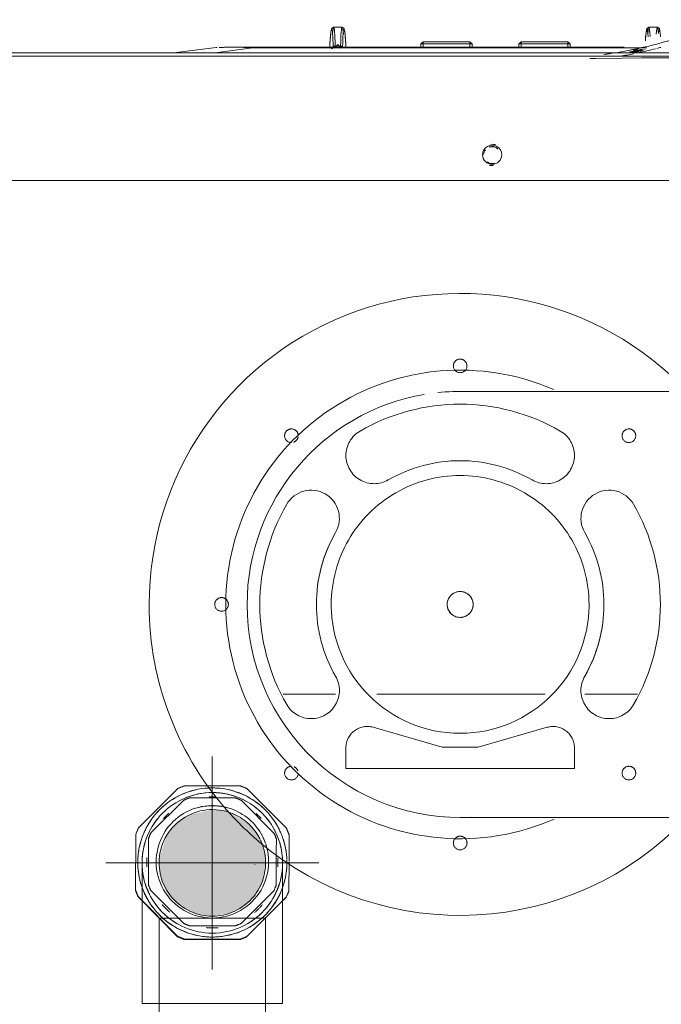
# Model space of a CAD drawing. Header units: millimetres. Extents: x -121 to 87583, y 4737 to 43333.
# Tile 53 of 61: x 49592 to 49742, y 35885 to 36116. Entities that reach past the tile are written whole.
import ezdxf

# ---------------------------------------------------------------- set-up
doc = ezdxf.new("R2010")
doc.units = ezdxf.units.MM
doc.linetypes.add('ADSK_Осевая', pattern=[700, 500, -100, 0, -100])
doc.linetypes.add('ADSK_Скрыто', pattern=[300, 150, -150])
for name, color, linetype, lineweight in [('A-DETL-____-HDLN', 90, 'ADSK_Скрыто', 9), ('G-XREF-____-OTLN', 8, 'Continuous', 9), ('M-EQPM-____-OTLN', 50, 'Continuous', 20), ('P-PIPE-____-CNTR', 3, 'ADSK_Осевая', 20), ('P-PIPE-____-OTLN', 3, 'Continuous', 20)]:
    doc.layers.add(name, color=color, linetype=linetype, lineweight=lineweight)

# ---------------------------------------------------------------- blocks, each defined once
blk = doc.blocks.new('City Class FR - City Class F_iam-V51-В_Этаж 01_Водопровод')
at = {"layer": 'A-DETL-____-HDLN'}
for p, q in [((16.49, -107.65), (-37.14, -107.77)), ((-37.14, -107.77), (-37.13, -112.62)), ((16.5, -112.5), (16.49, -107.65)), ((-30.74, -117.41), (-14.53, -112.72)), ((-14.53, -112.72), (-6.11, -112.7)), ((-6.11, -112.7), (10.13, -117.32)), ((-39.52, -125.18), (-51.87, -125.21)), ((9.24, -125.08), (-30.22, -125.16)), ((31.29, -125.03), (18.94, -125.06)), ((-43.96, -144.65), (-43.96, -144.66)), ((23.47, -147.74), (23.47, -147.74)), ((47.19, -276.83), (47.21, -276.83)), ((47.3, -276.82), (47.3, -276.75))]:
    blk.add_line(p, q, dxfattribs=at)
at = {"layer": 'A-DETL-____-HDLN', "flags": 128}
for points in [[(18.72, -277.46), (18.72, -277.46), (18.73, -277.46), (18.73, -277.46), (18.73, -277.46), (18.74, -277.46), (18.74, -277.46)], [(18.78, -277.46), (18.77, -277.46), (18.77, -277.46), (18.76, -277.46), (18.76, -277.46), (18.76, -277.46), (18.76, -277.46)], [(-56.73, -281.32), (-56.76, -281.23), (-56.78, -281.13), (-56.81, -281.02)], [(-53.75, -281.31), (-53.72, -281.22), (-53.7, -281.12), (-53.68, -281.01)], [(17.27, -281.16), (17.24, -281.07), (17.22, -280.97), (17.19, -280.86)], [(20.25, -281.15), (20.28, -281.06), (20.3, -280.96), (20.32, -280.85)]]:
    blk.add_lwpolyline(points, dxfattribs=at)
at = {"layer": 'A-DETL-____-HDLN'}
for centre, major_axis, start_param, end_param in [((-10.37, -90.2), (-1.6, 0.07), 3.189473, 6.331065), ((-10.37, -90.2), (-1.6, 0.07), 0.04788, 3.189473), ((-49.93, -106.69), (-1.6, 0.07), 3.189473, 6.331065), ((29.27, -106.52), (-1.6, 0.07), 3.189473, 6.331065), ((-49.93, -106.69), (-1.6, 0.07), 0.04788, 3.189473), ((29.27, -106.52), (-1.6, 0.07), 0.402025, 1.264023), ((29.27, -106.52), (-1.6, 0.07), 1.618676, 3.189473), ((-32.13, -112.6), (-4.99, 0.23), 0.04788, 1.897929), ((11.5, -112.51), (-4.99, 0.23), 1.339424, 3.189473), ((-10.24, -146.2), (-30.22, 1.38), 3.189473, 6.331065), ((-45.25, -126.09), (-6.62, 0.3), 2.665874, 5.807467), ((24.68, -125.94), (-6.62, 0.3), 3.713071, 6.854664), ((-10.24, -146.2), (-46.95, 2.15), 5.807467, 6.854664), ((-10.24, -146.2), (-46.95, 2.15), 2.665874, 3.713071), ((-10.24, -146.2), (-33.71, 1.54), 5.807467, 6.854664), ((-10.24, -146.2), (-33.71, 1.54), 5.807595, 6.331065), ((-10.24, -146.2), (-33.71, 1.54), 2.665874, 3.713071), ((45.76, -146.08), (-1.6, 0.07), 3.189473, 6.331065), ((-10.24, -146.2), (-30.22, 1.38), 0.04788, 3.189473), ((-10.24, -146.2), (-33.71, 1.54), 2.665874, 3.189473), ((45.76, -146.08), (-1.6, 0.07), 0.04788, 3.189473), ((-45.17, -166.46), (-6.62, 0.3), 0.571479, 3.713071), ((24.77, -166.31), (-6.62, 0.3), 5.807467, 8.949059), ((-30.36, -181.21), (-6.62, 0.3), 4.23667, 7.378263), ((-10.24, -146.2), (-33.71, 1.54), 1.095078, 2.142275), ((10.02, -181.12), (-6.62, 0.3), 2.142275, 5.283868), ((-49.76, -185.88), (-1.6, 0.07), 3.189473, 6.331065), ((29.44, -185.71), (-1.6, 0.07), 5.082906, 6.15997), ((29.44, -185.71), (-1.6, 0.07), 3.189473, 4.760269), ((-49.76, -185.88), (-1.6, 0.07), 0.04788, 3.189473), ((-10.24, -146.2), (-46.95, 2.15), 1.095078, 2.142275), ((29.44, -185.71), (-1.6, 0.07), 0.04788, 3.189473), ((-10.12, -202.2), (-1.6, 0.07), 3.189473, 6.331065), ((-10.12, -202.2), (-1.6, 0.07), 0.04788, 3.189473)]:
    blk.add_ellipse(centre, major_axis=major_axis, ratio=0.999987, start_param=start_param, end_param=end_param, dxfattribs=at)
for points in [[(38.72, -276.89), (38.73, -276.89), (38.73, -276.88), (38.74, -276.87)], [(47.18, -276.82), (47.15, -276.83), (47.12, -276.83), (47.08, -276.83)], [(47.24, -276.82), (47.24, -276.82), (47.23, -276.82), (47.21, -276.83)]]:
    blk.add_open_spline(points, degree=3, dxfattribs=at)
at = {"layer": 'G-XREF-____-OTLN'}
for p, q in [((157.57, -245.35), (-192.63, -246.11)), ((-203.47, -275.34), (-8, -274.91)), ((-8, -274.91), (168.53, -274.53)), ((-203.46, -276.13), (-8, -275.71)), ((-203.46, -276.13), (-8, -275.71)), ((38.72, -276.89), (-48.43, -277.11)), ((-39.23, -277.04), (2.71, -276.95)), ((-35.75, -276.93), (-35.75, -277.82)), ((-35.25, -277.82), (-35.25, -276.93)), ((-24.25, -276.91), (-24.25, -277.79)), ((-23.75, -277.79), (-23.75, -276.91)), ((-12.75, -276.89), (-12.75, -277.77)), ((-12.25, -277.77), (-12.25, -276.89)), ((-8, -275.71), (168.54, -275.33)), ((-8, -275.71), (168.54, -275.33)), ((-1.25, -276.86), (-1.25, -277.74)), ((-0.75, -277.74), (-0.75, -276.86)), ((38.72, -276.89), (39.09, -276.89)), ((38.75, -276.78), (47.56, -275.59)), ((47.19, -276.83), (47.21, -276.83)), ((57.34, -275.57), (47.29, -276.82)), ((47.3, -276.82), (57.33, -275.57)), ((47.3, -276.82), (47.3, -276.75)), ((-35.75, -277.82), (-35.25, -277.82)), ((-35.75, -277.82), (-35.25, -278.32)), ((-35.25, -278.26), (-35.6, -277.9)), ((-24.25, -277.79), (-35.25, -277.82)), ((-35.25, -278.32), (-35.25, -277.82)), ((-35.25, -278.32), (-24.25, -278.29)), ((-24.25, -277.79), (-23.75, -277.79)), ((-24.25, -278.29), (-23.75, -277.79)), ((-24.25, -277.79), (-24.25, -278.29)), ((-23.89, -277.88), (-24.25, -278.23)), ((-12.75, -277.77), (-12.25, -277.77)), ((-12.75, -277.77), (-12.25, -278.27)), ((-12.25, -278.21), (-12.6, -277.85)), ((-1.25, -277.74), (-12.25, -277.77)), ((-12.25, -278.27), (-12.25, -277.77)), ((-1.25, -278.24), (-12.25, -278.27)), ((-1.25, -277.74), (-0.75, -277.74)), ((-1.25, -278.24), (-0.75, -277.74)), ((-1.25, -277.74), (-1.25, -278.24)), ((-0.89, -277.83), (-1.25, -278.18))]:
    blk.add_line(p, q, dxfattribs=at)
at = {"layer": 'G-XREF-____-OTLN', "flags": 128}
for points in [[(-72.19, -274.69), (-64.49, -274.65), (-57.96, -274.62), (-52.55, -274.58), (-48.02, -274.54), (-41.82, -274.44), (-40.4, -274.39)], [(-53.78, -276.97), (-9.63, -276.88), (38.75, -276.78)], [(-48.43, -277.11), (-9.66, -277.01), (38.72, -276.89)], [(-39.43, -277.04), (-39.37, -277.04), (-39.23, -277.04)], [(2.71, -276.95), (2.85, -276.95), (2.91, -276.94)], [(17.77, -281.62), (17.47, -281.49), (17.36, -281.36), (17.3, -281.25), (17.27, -281.16), (17.24, -281.07), (17.22, -280.97), (17.19, -280.86), (17.17, -280.74), (17.15, -280.61), (17.13, -280.47), (17.11, -280.32), (17.09, -280.16), (17.07, -279.98), (17.05, -279.79), (17.03, -279.59), (17.01, -279.38), (16.99, -279.16), (16.97, -278.93), (16.95, -278.68), (16.93, -278.43), (16.92, -278.17), (16.9, -277.9), (16.88, -277.62), (16.87, -277.33), (16.85, -277.03), (16.85, -276.96)], [(18, -276.72), (18.65, -277.46), (18.7, -277.46), (18.72, -277.46), (18.72, -277.46), (18.73, -277.46), (18.73, -277.46), (18.73, -277.46), (18.74, -277.46), (18.74, -277.46)], [(19.5, -276.71), (18.84, -277.46), (18.8, -277.46), (18.78, -277.46), (18.77, -277.46), (18.77, -277.46), (18.76, -277.46), (18.76, -277.46), (18.76, -277.46), (18.76, -277.46)], [(19.75, -281.62), (20.04, -281.49), (20.16, -281.35), (20.21, -281.25), (20.25, -281.15), (20.28, -281.06), (20.3, -280.96), (20.32, -280.85), (20.34, -280.74), (20.37, -280.61), (20.39, -280.47), (20.41, -280.31), (20.43, -280.15), (20.44, -279.97), (20.46, -279.78), (20.48, -279.58), (20.5, -279.37), (20.52, -279.15), (20.54, -278.92), (20.56, -278.68), (20.57, -278.42), (20.59, -278.16), (20.61, -277.89), (20.62, -277.61), (20.64, -277.32), (20.65, -277.02), (20.66, -276.96)], [(-56.23, -281.78), (-56.53, -281.65), (-56.64, -281.52), (-56.7, -281.41), (-56.73, -281.32), (-56.76, -281.23), (-56.78, -281.13), (-56.81, -281.02), (-56.83, -280.9), (-56.85, -280.77), (-56.87, -280.63), (-56.89, -280.48), (-56.91, -280.32), (-56.93, -280.14), (-56.95, -279.95), (-56.97, -279.75), (-56.99, -279.54)], [(-54.25, -281.78), (-53.96, -281.65), (-53.84, -281.51), (-53.79, -281.41), (-53.75, -281.31), (-53.72, -281.22), (-53.7, -281.12), (-53.68, -281.01), (-53.66, -280.9), (-53.63, -280.77), (-53.61, -280.63), (-53.59, -280.47), (-53.57, -280.31), (-53.56, -280.13), (-53.54, -279.95), (-53.52, -279.75), (-53.5, -279.53), (-53.48, -279.31), (-53.46, -279.08), (-53.44, -278.84), (-53.43, -278.58)], [(-56.23, -281.78), (-55.86, -281.81), (-55.48, -281.83), (-55.1, -281.83), (-54.72, -281.82), (-54.35, -281.79), (-54.25, -281.78)], [(17.77, -281.62), (18.14, -281.65), (18.52, -281.67), (18.9, -281.67), (19.28, -281.65), (19.65, -281.63), (19.75, -281.62)]]:
    blk.add_lwpolyline(points, dxfattribs=at)
at = {"layer": 'G-XREF-____-OTLN'}
for centre, major_axis, ratio, start_param, end_param in [((-17.52, -251.77), (-2.25, 0.1), 0.999987, 3.189473, 6.331065), ((-17.51, -251.66), (-2, 0.09), 0.999987, 4.177243, 5.018943), ((-17.52, -251.72), (-2.5, 0.11), 0.999987, 4.477005, 4.843332), ((-17.52, -251.77), (-2.25, 0.1), 0.999987, 0.04788, 3.189473), ((-17.51, -251.71), (-2, 0.09), 0.999987, 4.142626, 5.037101), ((-17.51, -251.71), (-2, 0.09), 0.999987, 2.52273, 3.141593), ((-17.51, -251.66), (-2, 0.09), 0.999987, 0.864511, 1.970028), ((-17.51, -251.71), (-2, 0.09), 0.999987, 0.899128, 1.95187), ((-17.52, -251.72), (-2.5, 0.11), 0.999987, 1.271607, 1.737534), ((17.35, -276.94), (0.499, 0.026), 0.526838, 3.080388, 3.141593), ((17.14, -272.26), (-0.18, 8.87), 0.051989, 2.126511, 4.14449), ((18.13, -277.01), (-0.5, 0.007), 0.537135, 0.061675, 1.509599), ((17.58, -272.25), (-0.19, 9.37), 0.051989, 3.135501, 4.14449), ((19.37, -277.01), (0.5, 0.009), 0.537128, 4.772998, 6.220923), ((19.89, -272.24), (0.15, 9.37), 0.052485, 2.138704, 3.147693), ((20.33, -272.25), (0.14, 8.88), 0.052485, 2.138704, 4.156683), ((20.16, -276.93), (-0.499, 0.024), 0.526816, 3.141593, 3.20338), ((-54.11, -272.4), (0.15, 9.37), 0.052485, 2.450078, 3.147693), ((-53.67, -272.41), (0.14, 8.88), 0.052485, 2.499231, 3.818154), ((-56.86, -272.42), (-0.18, 8.87), 0.051989, 2.688037, 3.615339), ((-56.42, -272.41), (-0.19, 9.37), 0.051989, 2.576385, 3.135162), ((-56.42, -272.41), (-0.19, 9.37), 0.051989, 3.135501, 3.734914), ((-54.11, -272.4), (0.15, 9.37), 0.052485, 3.148085, 3.729955), ((17.58, -272.25), (-0.19, 9.37), 0.051989, 2.548225, 3.135162), ((19.89, -272.24), (0.15, 9.37), 0.052485, 3.148085, 3.729955)]:
    blk.add_ellipse(centre, major_axis=major_axis, ratio=ratio, start_param=start_param, end_param=end_param, dxfattribs=at)
for points in [[(-50.68, -275.55), (-49.66, -275.35), (-48.64, -275.15), (-47.61, -274.97)], [(-57.06, -277.06), (-56.75, -276.98), (-56.44, -276.89), (-56.13, -276.81)], [(-55.82, -276.73), (-54.48, -276.39), (-53.13, -276.07), (-51.78, -275.78)], [(-50.59, -276.46), (-50.83, -276.51), (-51.07, -276.56), (-51.32, -276.62)], [(-49.57, -276.35), (-50.15, -276.46), (-50.73, -276.58), (-51.31, -276.7)], [(-44, -275.4), (-44.33, -275.45), (-44.65, -275.5), (-44.98, -275.55)], [(17.6, -276.88), (17.62, -276.93), (17.63, -276.98), (17.63, -277.02)], [(18.09, -277.28), (18.1, -277.18), (18.08, -277.08), (18.04, -276.99)], [(19.45, -276.98), (19.42, -277.08), (19.4, -277.18), (19.4, -277.28)], [(19.87, -277.02), (19.86, -276.97), (19.88, -276.88), (19.97, -276.74), (20.11, -276.63), (20.22, -276.58), (20.28, -276.57)], [(38.72, -276.89), (38.73, -276.89), (38.73, -276.88), (38.74, -276.87)], [(42.5, -276.88), (41.42, -276.88), (40.16, -276.89), (38.72, -276.89)], [(46.62, -276.84), (46.41, -276.84), (45.9, -276.85), (45.21, -276.85), (44.82, -276.86)], [(47.18, -276.82), (47.15, -276.83), (47.12, -276.83), (47.08, -276.83)], [(47.24, -276.82), (47.24, -276.82), (47.23, -276.82), (47.21, -276.83)]]:
    blk.add_open_spline(points, degree=3, dxfattribs=at)
for points, knots in [([(-72, -283.59), (-67.05, -281.26), (-57.73, -277.9), (-48.05, -275.99), (-43.7, -275.36)], [0, 0, 0, 0, 0.25, 0.4509828, 0.4509828, 0.4509828, 0.4509828]), ([(-49.56, -275.74), (-50.28, -275.87), (-51.56, -276.12), (-52.84, -276.39), (-53.41, -276.52)], [0.63333895, 0.63333895, 0.63333895, 0.63333895, 0.66666667, 0.69357634, 0.69357634, 0.69357634, 0.69357634]), ([(-49.73, -275.9), (-50.32, -276.01), (-51.36, -276.22), (-52.41, -276.44), (-52.87, -276.54)], [0.63917647, 0.63917647, 0.63917647, 0.63917647, 0.66666667, 0.68828435, 0.68828435, 0.68828435, 0.68828435]), ([(-50.53, -275.84), (-50.98, -275.93), (-51.68, -276.06), (-52.37, -276.2), (-52.61, -276.26)], [-0.35431054, -0.35431054, -0.35431054, -0.35431054, -0.33333333, -0.32179929, -0.32179929, -0.32179929, -0.32179929]), ([(-49.75, -276.02), (-50.3, -276.12), (-51.23, -276.31), (-52.15, -276.5), (-52.53, -276.59)], [0.64100277, 0.64100277, 0.64100277, 0.64100277, 0.66666667, 0.68457718, 0.68457718, 0.68457718, 0.68457718]), ([(-50.69, -276.3), (-50.91, -276.35), (-51.23, -276.41), (-51.54, -276.48), (-51.64, -276.5)], [0.65642177, 0.65642177, 0.65642177, 0.65642177, 0.66666667, 0.67120172, 0.67120172, 0.67120172, 0.67120172]), ([(-50.64, -276.38), (-50.87, -276.43), (-51.2, -276.5), (-51.53, -276.57), (-51.64, -276.59)], [0.65582065, 0.65582065, 0.65582065, 0.65582065, 0.66666667, 0.67150422, 0.67150422, 0.67150422, 0.67150422]), ([(18.07, -276.88), (18.1, -276.94), (18.16, -277.03), (18.29, -277.14), (18.48, -277.25), (18.63, -277.27), (18.75, -277.28)], [0.1875, 0.1875, 0.1875, 0.1875, 0.375, 0.53125, 0.6875, 1, 1, 1, 1]), ([(18.75, -277.28), (18.82, -277.27), (18.94, -277.26), (19.11, -277.2), (19.26, -277.1), (19.33, -277.02), (19.36, -276.98)], [0, 0, 0, 0, 0.1875, 0.375, 0.53125, 0.6875, 0.6875, 0.6875, 0.6875]), ([(44.82, -276.86), (44.44, -276.86), (43.79, -276.86), (42.84, -276.86), (42.08, -276.86), (41.29, -276.86), (40.61, -276.86), (40.05, -276.85), (39.63, -276.84), (39.27, -276.83), (38.98, -276.81), (38.83, -276.8), (38.75, -276.78)], [0.5, 0.5, 0.5, 0.5, 0.625, 0.6875, 0.75, 0.8125, 0.875, 0.90625, 0.9375, 0.96875, 0.984375, 1, 1, 1, 1])]:
    blk.add_open_spline(points, degree=3, knots=knots, dxfattribs=at)
blk = doc.blocks.new('City Class FR - City Class 25 FR-V52-В_Этаж 01_Водопровод')
at = {"layer": 'A-DETL-____-HDLN'}
for p, q in [((-13.29, -146.04), (-13.29, -146.06)), ((-7.2, -146.34), (-7.2, -146.32))]:
    blk.add_line(p, q, dxfattribs=at)
for centre, start_param, end_param in [((-10.24, -146.2), 3.1873, 6.328892), ((-10.24, -146.18), 4.758096, 5.805294), ((-10.24, -146.18), 3.1873, 4.496297), ((-10.24, -146.18), 6.067093, 6.328892), ((-10.24, -146.18), 0.045707, 1.354704), ((-10.24, -146.2), 0.045707, 3.1873), ((-10.24, -146.18), 1.616504, 3.1873)]:
    blk.add_ellipse(centre, major_axis=(-3.04, 0.14), ratio=0.999987, start_param=start_param, end_param=end_param, dxfattribs=at)
blk.add_blockref('City Class FR - City Class F_iam-V51-В_Этаж 01_Водопровод', (0, 0))
blk = doc.blocks.new('daa-oborudovanie-komplektkoaksialnogodymoxoda-sudliniteliami-1 - 60_100-V53-В_Этаж 01_Водопровод')
at = {"layer": 'A-DETL-____-HDLN', "color": 92}
blk.add_arc((0, 0), 73, 222.6161, 229.5045, dxfattribs=at)
at = {"layer": 'M-EQPM-____-OTLN', "color": 94, "flags": 128}
for points in [[(50.31, 50), (46.88, 50), (43.54, 50), (40.28, 50), (37.12, 50), (34.06, 50), (31.11, 50), (28.26, 50), (25.54, 50), (22.93, 50), (20.44, 50), (18.08, 50), (15.85, 50), (13.76, 50), (11.8, 50), (9.99, 50), (8.32, 50), (6.8, 50), (5.42, 50), (4.2, 50), (3.13, 50), (2.21, 50), (1.46, 50), (0.85, 50), (0.41, 50), (0.13, 50), (0.01, 50), (0, 50)], [(0, -50), (0.08, -50), (0.32, -50), (0.72, -50), (1.28, -50), (1.99, -50), (2.87, -50), (3.89, -50), (5.08, -50), (6.41, -50), (7.89, -50), (9.52, -50), (11.3, -50), (13.22, -50), (15.27, -50), (17.47, -50), (19.79, -50), (22.24, -50), (24.82, -50), (27.52, -50), (30.33, -50), (33.25, -50), (36.28, -50), (39.42, -50), (42.65, -50), (45.97, -50), (49.38, -50)]]:
    blk.add_lwpolyline(points, dxfattribs=at)
at = {"layer": 'M-EQPM-____-OTLN', "color": 94}
for radius, start, end in [(73, 43.3605, 180), (55, 66.4461, 180), (50, 99.6828, 180), (50, 88.0259, 95.986), (73, 180, 222.5771), (55, 180, 293.6476), (50, 180, 273.1208), (73, 229.5435, 316.632)]:
    blk.add_arc((0, 0), radius, start, end, dxfattribs=at)
blk = doc.blocks.new('ADSK_Полипропилен_Муфта с накидной гайкой - 25 х 3_4_-V77-В_Этаж 01_Водопровод')
at = {"layer": 'A-DETL-____-HDLN', "color": 140}
for p, q in [((29602.86, 35935.93), (29593.6, 35926.71)), ((29610.48, 35936.57), (29604.43, 35936.58)), ((29617.5, 35936.55), (29610.6, 35936.57)), ((29628.3, 35926.64), (29619.07, 35935.9)), ((29604.2, 35933.19), (29596.51, 35925.54)), ((29612.65, 35933.73), (29605.55, 35933.74)), ((29616.39, 35933.72), (29612.78, 35933.73)), ((29625.39, 35925.47), (29617.74, 35933.16)), ((29592.94, 35925.14), (29592.91, 35912.07)), ((29595.95, 35924.19), (29595.92, 35913.34)), ((29625.94, 35921.09), (29625.95, 35924.12)), ((29628.93, 35918.8), (29628.94, 35925.06)), ((29593.45, 35919.42), (29593.45, 35919.4)), ((29600.94, 35919.14), (29600.94, 35919.09)), ((29625.92, 35913.28), (29625.94, 35920.97)), ((29620.92, 35918.13), (29620.92, 35918.19)), ((29628.41, 35917.73), (29628.41, 35917.74)), ((29628.91, 35911.99), (29628.93, 35918.68)), ((29593.56, 35910.5), (29602.78, 35901.24)), ((29593.56, 35910.43), (29593.56, 35910.5)), ((29602.78, 35901.16), (29593.56, 35910.43)), ((29596.48, 35911.99), (29604.13, 35904.31)), ((29617.68, 35904.28), (29625.36, 35911.93)), ((29619, 35901.2), (29628.26, 35910.42)), ((29628.26, 35910.35), (29627.71, 35909.8)), ((29605.48, 35903.74), (29616.33, 35903.72)), ((29616.32, 35903.67), (29605.48, 35903.69)), ((29602.78, 35901.24), (29602.78, 35901.16)), ((29604.35, 35900.58), (29617.43, 35900.55)), ((29604.35, 35900.51), (29604.35, 35900.58)), ((29617.42, 35900.48), (29604.35, 35900.51)), ((29617.43, 35900.55), (29617.42, 35900.48))]:
    blk.add_line(p, q, dxfattribs=at)
for centre, major_axis, start_param, end_param in [((29610.93, 35918.58), (-17.48, 0.84), 4.752876, 6.328892), ((29610.93, 35918.57), (-17.48, 0.84), 4.969715, 5.594306), ((29610.93, 35918.57), (-19.13, 0.92), 5.106415, 5.195175), ((29610.93, 35918.57), (-17.48, 0.84), 4.645964, 4.870346), ((29610.93, 35918.58), (-17.48, 0.84), 3.536366, 4.745682), ((29610.93, 35918.57), (-17.48, 0.84), 3.922136, 4.546479), ((29610.93, 35918.57), (-19.13, 0.92), 4.321017, 4.409777), ((29610.94, 35918.73), (-15.93, 0.76), 5.104974, 5.196617), ((29610.93, 35918.61), (-15.38, 0.74), 4.709626, 4.806566), ((29610.94, 35918.73), (-15.93, 0.76), 4.319575, 4.411219), ((29610.94, 35918.73), (-13.18, 0.63), 4.496297, 6.328892), ((29610.93, 35918.68), (-13.18, 0.63), 4.496297, 5.019896), ((29610.94, 35918.73), (-13.18, 0.63), 3.710899, 4.480853), ((29610.93, 35918.57), (-17.48, 0.84), 5.690751, 5.920038), ((29610.93, 35918.61), (-15.38, 0.74), 5.488136, 5.598853), ((29610.93, 35918.61), (-15.38, 0.74), 3.918709, 4.026687), ((29610.93, 35918.57), (-17.48, 0.84), 3.596636, 3.825202), ((29610.93, 35918.57), (-19.13, 0.92), 5.891813, 5.980573), ((29610.93, 35918.57), (-19.13, 0.92), 3.535619, 3.624379), ((29610.93, 35918.57), (-17.48, 0.84), 6.014774, 6.328893), ((29610.94, 35918.73), (-15.93, 0.76), 5.890372, 5.982015), ((29610.94, 35918.73), (-13.18, 0.63), 3.532922, 3.710899), ((29610.94, 35918.73), (-15.93, 0.76), 3.534177, 3.625821), ((29610.93, 35918.58), (-17.48, 0.84), 3.23081, 3.536366), ((29610.93, 35918.57), (-17.48, 0.84), 3.449099, 3.501272), ((29610.94, 35918.73), (-13.18, 0.63), 3.449099, 3.517902), ((29610.94, 35918.73), (-13.18, 0.63), 3.1873, 3.449099), ((29610.93, 35918.57), (-17.48, 0.84), 3.229476, 3.449099), ((29610.93, 35918.61), (-15.38, 0.74), 6.258274, 6.328892), ((29610.93, 35918.61), (-15.38, 0.74), 3.1873, 3.255981), ((29610.93, 35918.58), (-17.48, 0.84), 3.1873, 3.222395), ((29610.93, 35918.57), (-17.48, 0.84), 3.1873, 3.221453), ((29610.93, 35918.58), (-17.48, 0.84), 0.045707, 3.1873), ((29610.93, 35918.57), (-17.48, 0.84), 0.045707, 0.360777), ((29610.93, 35918.61), (-15.38, 0.74), 0.045707, 0.116326), ((29610.94, 35918.73), (-13.18, 0.63), 0.045707, 3.1873), ((29610.93, 35918.61), (-15.38, 0.74), 3.118619, 3.1873), ((29610.93, 35918.57), (-17.48, 0.84), 2.872376, 3.1873), ((29610.93, 35918.57), (-19.13, 0.92), 0.394026, 0.482786), ((29610.94, 35918.73), (-15.93, 0.76), 0.392585, 0.484228), ((29610.94, 35918.73), (-15.93, 0.76), 2.748779, 2.840422), ((29610.93, 35918.49), (-19.13, 0.92), 0.394026, 0.482786), ((29610.93, 35918.57), (-17.48, 0.84), 0.450014, 0.688389), ((29610.93, 35918.57), (-17.48, 0.84), 2.544852, 2.782508), ((29610.93, 35918.57), (-19.13, 0.92), 2.750221, 2.838981), ((29610.93, 35918.61), (-15.38, 0.74), 0.745794, 0.916416), ((29610.93, 35918.61), (-15.38, 0.74), 2.317961, 2.485843), ((29610.93, 35918.57), (-17.48, 0.84), 0.776093, 1.410034), ((29610.93, 35918.57), (-17.48, 0.84), 1.829996, 2.456663), ((29610.94, 35918.73), (-15.93, 0.76), 1.177983, 1.269626), ((29610.93, 35918.61), (-15.38, 0.74), 1.525674, 1.707333), ((29610.94, 35918.73), (-15.93, 0.76), 1.963381, 2.055024), ((29610.93, 35918.57), (-19.13, 0.92), 1.179424, 1.268184), ((29610.93, 35918.49), (-19.13, 0.92), 1.179424, 1.268184), ((29610.93, 35918.57), (-17.48, 0.84), 1.495159, 1.73772), ((29610.93, 35918.49), (-19.13, 0.92), 1.964823, 2.053583), ((29610.93, 35918.57), (-19.13, 0.92), 1.964823, 2.053583)]:
    blk.add_ellipse(centre, major_axis=major_axis, ratio=0.999987, start_param=start_param, end_param=end_param, dxfattribs=at)
blk = doc.blocks.new('ADSK_Полипропилен_Отвод - Универсальный-V78-В_Этаж 01_Водопровод')
at = {"layer": 'A-DETL-____-HDLN', "color": 140}
for p, q in [((29627.34, 35920.17), (29627.35, 35920.01)), ((29627.36, 35919.88), (29627.39, 35919.51)), ((29627.39, 35919.51), (29627.42, 35918.85)), ((29594.43, 35918.49), (29594.43, 35885.49)), ((29623.43, 35918.49), (29598.43, 35918.49)), ((29627.43, 35885.49), (29627.43, 35918.49)), ((29594.43, 35885.49), (29610.93, 35885.49)), ((29610.93, 35885.49), (29627.43, 35885.49))]:
    blk.add_line(p, q, dxfattribs=at)
at = {"layer": 'A-DETL-____-HDLN', "color": 140, "flags": 128}
for points in [[(29603.15, 35933.05), (29603.74, 35933.35), (29604.34, 35933.62), (29604.95, 35933.87), (29605.57, 35934.1), (29606.19, 35934.3), (29606.83, 35934.48), (29607.47, 35934.63), (29608.12, 35934.75), (29608.77, 35934.85), (29609.43, 35934.93), (29610.09, 35934.97), (29610.75, 35934.99), (29611.41, 35934.99), (29611.7, 35934.97)], [(29611.83, 35934.97), (29612.07, 35934.96), (29612.72, 35934.9), (29613.38, 35934.81), (29614.03, 35934.7), (29614.59, 35934.58)], [(29614.67, 35934.56), (29615.31, 35934.4), (29615.95, 35934.21), (29616.57, 35934), (29617.19, 35933.76), (29617.79, 35933.5), (29618.39, 35933.21), (29618.97, 35932.9)], [(29599.91, 35930.78), (29600.41, 35931.21), (29600.93, 35931.62), (29601.46, 35932.01), (29602.01, 35932.38)], [(29620.09, 35932.21), (29620.64, 35931.84), (29621.16, 35931.44), (29621.67, 35931.02), (29622.16, 35930.58)], [(29597.1, 35927.49), (29597.31, 35927.81), (29597.69, 35928.35), (29598.1, 35928.87), (29598.52, 35929.37)], [(29623.09, 35929.64), (29623.53, 35929.14), (29623.94, 35928.63), (29624.34, 35928.1), (29624.71, 35927.56)], [(29594.43, 35918.49), (29594.44, 35919.15), (29594.48, 35919.81), (29594.54, 35920.47), (29594.64, 35921.12), (29594.75, 35921.77), (29594.9, 35922.42), (29595.07, 35923.05), (29595.26, 35923.69), (29595.48, 35924.31), (29595.73, 35924.92), (29596, 35925.52), (29596.29, 35926.11)], [(29625.39, 35926.43), (29625.7, 35925.84), (29625.98, 35925.25), (29626.24, 35924.64), (29626.47, 35924.02), (29626.68, 35923.4), (29626.86, 35922.76), (29627.02, 35922.12), (29627.15, 35921.47), (29627.26, 35920.82), (29627.34, 35920.17)]]:
    blk.add_lwpolyline(points, dxfattribs=at)
at = {"layer": 'A-DETL-____-HDLN', "color": 140}
for radius, start, end in [(16.5, 90, 270), (16.5, 87.04, 90), (16.5, 75, 86.5514), (16.5, 5.7114, 75), (12.5, 68.3009, 180), (12.5, 30, 67.6207), (12.5, 26.6034, 30), (12.5, 15, 25.9232), (12.5, 0, 15), (16.5, 270, 5.2228), (12.5, 180, 0)]:
    blk.add_arc((29610.93, 35918.49), radius, start, end, dxfattribs=at)
for points, knots in [([(29594.43, 35918.49), (29594.43, 35917.44), (29594.55, 35916.15), (29594.82, 35914.89), (29594.88, 35914.67)], [0, 0, 0, 0, 0.1428571, 0.1728995, 0.1728995, 0.1728995, 0.1728995]), ([(29626.98, 35914.67), (29627.03, 35914.89), (29627.3, 35916.15), (29627.43, 35917.44), (29627.43, 35918.49)], [0.8271005, 0.8271005, 0.8271005, 0.8271005, 0.8571429, 1, 1, 1, 1]), ([(29595.18, 35913.55), (29595.32, 35913.1), (29595.64, 35912.23), (29596.04, 35911.37), (29596.25, 35910.95)], [0.2241306, 0.2241306, 0.2241306, 0.2241306, 0.2857143, 0.3457544, 0.3457544, 0.3457544, 0.3457544]), ([(29625.6, 35910.95), (29625.81, 35911.37), (29626.21, 35912.23), (29626.53, 35913.1), (29626.67, 35913.55)], [0.6542456, 0.6542456, 0.6542456, 0.6542456, 0.7142857, 0.7758694, 0.7758694, 0.7758694, 0.7758694]), ([(29619.19, 35904.21), (29619.48, 35904.38), (29620.05, 35904.73), (29620.84, 35905.3), (29621.59, 35905.89), (29622.29, 35906.52), (29622.94, 35907.17), (29623.74, 35908.07), (29624.27, 35908.77), (29624.59, 35909.25)], [0.2857143, 0.2857143, 0.2857143, 0.2857143, 0.3214286, 0.3571429, 0.3928571, 0.4285714, 0.4642857, 0.5, 0.5714286, 0.5714286, 0.5714286, 0.5714286])]:
    blk.add_open_spline(points, degree=3, knots=knots, dxfattribs=at)
blk.add_open_spline([(29597.26, 35909.25), (29597.42, 35909.01), (29597.76, 35908.54), (29598.31, 35907.84), (29598.91, 35907.17), (29599.56, 35906.52), (29600.26, 35905.89), (29601.01, 35905.3), (29601.8, 35904.73), (29602.37, 35904.38), (29602.66, 35904.21)], degree=3, dxfattribs=at)

msp = doc.modelspace()

# ---------------------------------------------------------------- hatches: boundary and pattern name
at = {"layer": 'P-PIPE-____-OTLN'}
msp.add_hatch(color=256, dxfattribs=at).paths.add_polyline_path([(49637.05, 35905.99), (49640.71, 35906.6), (49643.3, 35907.67), (49646, 35909.8), (49647.88, 35912.24), (49649.13, 35915.26), (49649.55, 35918.49), (49649.13, 35921.73), (49647.88, 35924.74), (49645.89, 35927.33), (49641.89, 35929.9), (49640.29, 35930.57), (49637.05, 35930.99), (49632.21, 35929.9), (49630.8, 35929.32), (49628.21, 35927.33), (49626.23, 35924.74), (49624.73, 35919.85), (49624.55, 35918.49), (49624.98, 35915.26), (49626.23, 35912.24), (49628.21, 35909.66), (49630.8, 35907.67), (49633.82, 35906.42)])

# ---------------------------------------------------------------- linework, layer by layer
at = {"layer": 'A-DETL-____-HDLN', "color": 140}
for p, q in [((49624.55, 35905.49), (49624.55, 35813.83)), ((49649.55, 35905.49), (49624.55, 35905.49)), ((49649.55, 35835.62), (49649.55, 35905.49))]:
    msp.add_line(p, q, dxfattribs=at)
at = {"layer": 'P-PIPE-____-CNTR', "color": 150}
for p, q in [((49637.05, 35893.49), (49637.05, 35943.49)), ((49612.05, 35918.49), (49662.05, 35918.49))]:
    msp.add_line(p, q, dxfattribs=at)

# ---------------------------------------------------------------- block references
at = {"layer": 'A-DETL-____-HDLN', "rotation": 179.8755786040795}
msp.add_blockref('City Class FR - City Class 25 FR-V52-В_Этаж 01_Водопровод', (49684.66, 35832.97), dxfattribs=at)
at = {"layer": 'A-DETL-____-HDLN', "color": 92}
msp.add_blockref('daa-oborudovanie-komplektkoaksialnogodymoxoda-sudliniteliami-1 - 60_100-V53-В_Этаж 01_Водопровод', (49695.22, 35979.15), dxfattribs=at)
at = {"layer": 'A-DETL-____-HDLN', "color": 140}
for name in ['ADSK_Полипропилен_Муфта с накидной гайкой - 25 х 3_4_-V77-В_Этаж 01_Водопровод', 'ADSK_Полипропилен_Отвод - Универсальный-V78-В_Этаж 01_Водопровод']:
    msp.add_blockref(name, (20026.13, 0), dxfattribs=at)

doc.saveas('drawing.dxf')
